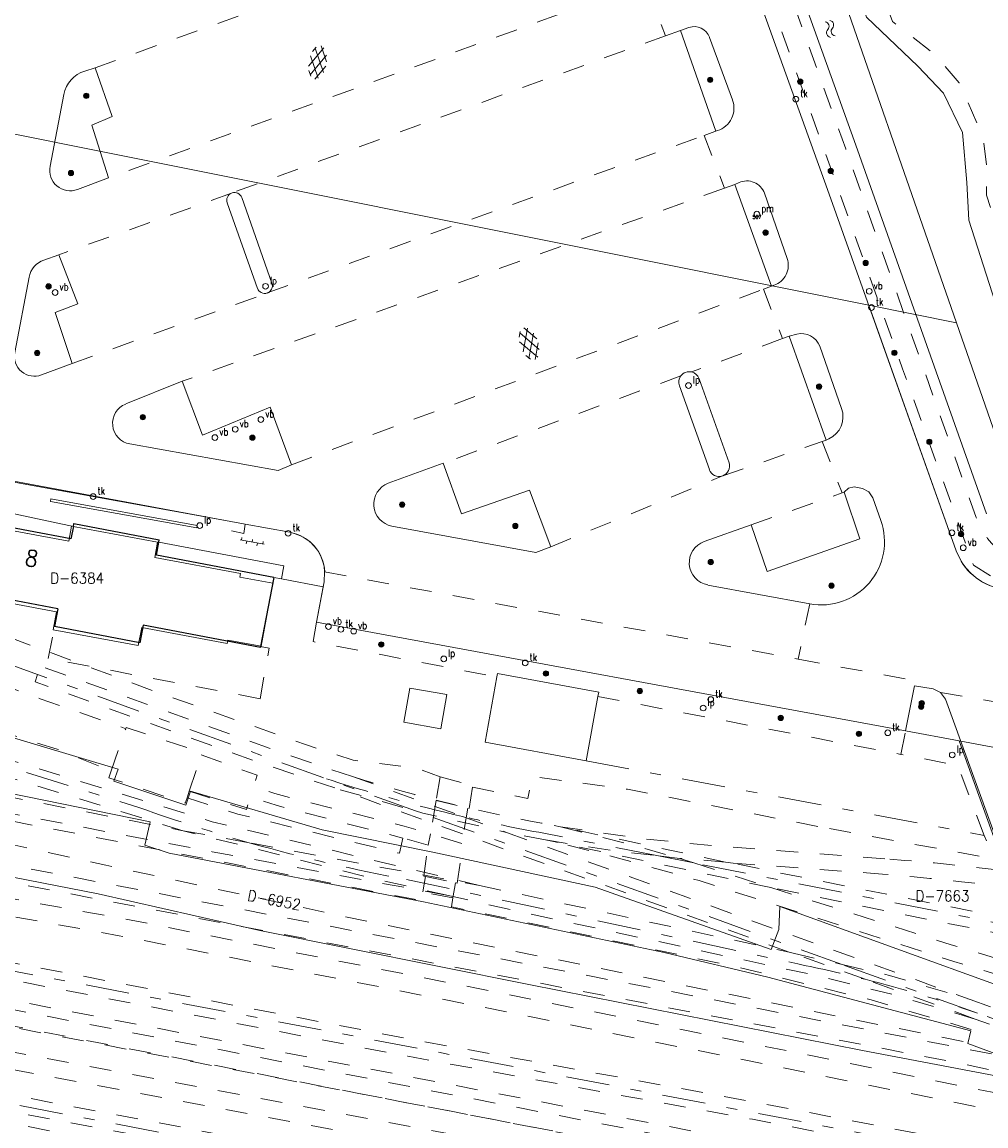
# Model space of a CAD drawing. Header units: metres. Extents: x 132072 to 132715, y 517419 to 517799.
# Tile 19 of 29: x 132482 to 132571, y 517571 to 517672. Entities that reach past the tile are written whole.
import ezdxf
from ezdxf.enums import TextEntityAlignment as Align
from ezdxf.lldxf.tags import DXFTag

# ---------------------------------------------------------------- set-up
doc = ezdxf.new("R2010")
doc.units = ezdxf.units.M
doc.header["$MEASUREMENT"] = 0
doc.linetypes.add('NLCS-HIDDEN', pattern=[4, 2, -2])
doc.linetypes.add('XX-HART', pattern=[13, 4, -2, 1, -2, 4])
for name, color, linetype, lineweight in [('GBKN AS SPOOR', 252, 'XX-HART', 13), ('GBKN BIJGEBOUW', 252, 'Continuous', 13), ('GBKN HEK', 252, 'XX-HART', 13), ('GBKN HOOFDGEBOUW', 250, 'Continuous', 25), ('GBKN HUISNUMMER', 252, 'Continuous', 13), ('GBKN KANT FUNCTIEVERSCHIL WEG', 252, 'NLCS-HIDDEN', 13), ('GBKN KANT GESLOTEN VERHARDING', 252, 'Continuous', 13), ('GBKN KANT GESLOTEN VERHARDING WEG', 252, 'Continuous', 13), ('GBKN KANT OP  OF INRIT', 252, 'NLCS-HIDDEN', 13), ('GBKN KANT OPEN VERHARDING', 252, 'Continuous', 13), ('GBKN KUNSTWERK DROOG', 252, 'Continuous', 13), ('GBKN LUIFEL', 252, 'NLCS-HIDDEN', 13), ('GBKN SPOORRAIL', 252, 'NLCS-HIDDEN', 13), ('GBKN TALUDLIJN', 252, 'NLCS-HIDDEN', 13), ('GBKN TERREINAFSCHEIDING', 252, 'NLCS-HIDDEN', 13), ('GBKN VERHARDINGSSYMBOOL', 252, 'Continuous', 13), ('GBKN VLAKAFSLUITING BEHEER GROEN', 252, 'NLCS-HIDDEN', 13), ('GBKN VLAKAFSLUITING BEHEER WEGEN', 252, 'NLCS-HIDDEN', 13), ('GBKN WALBESCHERMING', 252, 'Continuous', 13), ('GBKN WATER', 252, 'Continuous', 13), ('GRENS MAAIVELD', 252, 'NLCS-HIDDEN', 13), ('KADASTER PERCEELNUMMER', 32, 'Continuous', 13), ('KADASTER PERCEELSGRENS', 32, 'KG-KADASTRAAL', 13), ('THEMA BOOM', 252, 'Continuous', 13), ('THEMA LICHTMAST', 252, 'Continuous', 13), ('THEMA RIOOL', 252, 'Continuous', 13), ('THEMA STRAATMEUBILAIR', 252, 'Continuous', 13), ('THEMA TEKST PARKEERMETERNR', 252, 'Continuous', 13)]:
    doc.layers.add(name, color=color, linetype=linetype, lineweight=lineweight)
doc.styles.add('Style-STANDARD', font='STANDARD.shx')
tags = doc.linetypes.add('KG-KADASTRAAL', pattern='A,5.5,-2,["K",Standard,S=1.8,R=0,X=0,Y=-0.9],-2,5.5,-2,[5,NLCS.SHX,S=0.75,R=0,X=0,Y=0],-2', length=19).pattern_tags.tags
tags[6] = DXFTag(74, 10)

# ---------------------------------------------------------------- blocks, each defined once
blk = doc.blocks.new('water')
at = {"layer": 'GBKN WATER', "extrusion": (0, 0, -1)}
for centre in [(-0.0037, 0.0003), (-0.0037, -0.0042)]:
    blk.add_arc(centre, 0.00425, 28.0725, 151.9275, dxfattribs=at)
at = {"layer": 'GBKN WATER'}
for centre in [(0.0112, 0.0043), (0.0112, -0.0002)]:
    blk.add_arc(centre, 0.00425, 208.0725, 331.9275, dxfattribs=at)
blk = doc.blocks.new('GV4')
at = {"layer": 'GBKN VERHARDINGSSYMBOOL'}
for p, q in [((0.0026, -0.009), (0.0408, 0.0128)), ((0.0037, 0.0052), (0.0132, 0.0107)), ((0.006, 0.0071), (0.0471, -0.0163)), ((0.0149, -0.0163), (0.056, 0.0071)), ((0.0212, 0.0128), (0.0594, -0.009)), ((0.0488, 0.0107), (0.0583, 0.0052)), ((0, -0.003), (0.027, -0.0185)), ((0.035, -0.0185), (0.062, -0.003))]:
    blk.add_line(p, q, dxfattribs=at)
blk = doc.blocks.new('OV6')
at = {"layer": 'GBKN VERHARDINGSSYMBOOL'}
for p, q in [((0, 0), (0.045, 0)), ((0.0025, 0), (0.0025, 0.005)), ((0.0225, 0), (0.0225, 0.005)), ((0.0325, 0), (0.0325, -0.005)), ((0.0425, 0), (0.0425, 0.005)), ((0.0125, 0), (0.0125, -0.005))]:
    blk.add_line(p, q, dxfattribs=at)
blk = doc.blocks.new('boom')
at = {"layer": 'THEMA BOOM'}
for radius in [0.0243, 0.0172, 0.0112, 0.00446]:
    blk.add_circle((0, 0), radius, dxfattribs=at)
blk = doc.blocks.new('vbord')
at = {"layer": 'THEMA STRAATMEUBILAIR'}
blk.add_circle((0, 0), 0.0262, dxfattribs=at)
at = {"layer": 'THEMA STRAATMEUBILAIR', "style": 'Style-STANDARD', "width": 0.9}
blk.add_text('vb', height=0.0675, dxfattribs=at).set_placement((0.041, 0.019))
blk = doc.blocks.new('tkolk')
at = {"layer": 'THEMA RIOOL'}
blk.add_circle((0, 0), 0.0262, dxfattribs=at)
at = {"layer": 'THEMA RIOOL', "style": 'Style-STANDARD', "width": 0.9}
blk.add_text('tk', height=0.0675, dxfattribs=at).set_placement((0.041, 0.019))
blk = doc.blocks.new('lp')
at = {"layer": 'THEMA LICHTMAST'}
blk.add_circle((0, 0), 0.0262, dxfattribs=at)
at = {"layer": 'THEMA LICHTMAST', "style": 'Style-STANDARD', "width": 0.899999}
blk.add_text('lp', height=0.0675, dxfattribs=at).set_placement((0.041, 0.019))
blk = doc.blocks.new('parkm')
at = {"layer": 'THEMA STRAATMEUBILAIR'}
blk.add_circle((0, 0), 0.0262, dxfattribs=at)
at = {"layer": 'THEMA STRAATMEUBILAIR', "style": 'Style-STANDARD', "width": 0.899999}
blk.add_text('pm', height=0.0675, dxfattribs=at).set_placement((0.041, 0.019))

msp = doc.modelspace()

# ---------------------------------------------------------------- linework, layer by layer
at = {"layer": 'GBKN AS SPOOR', "flags": 128}
for points in [[(132483.92, 517612.12), (132472.8, 517616.13)], [(132510.16, 517602.65), (132483.92, 517612.12)], [(132465.72, 517608.47), (132493.33, 517599.86)], [(132518.69, 517599.57), (132510.16, 517602.65)], [(132557.97, 517585.44), (132518.69, 517599.57)], [(132541.07, 517595.43), (132530.52, 517597.52)], [(132544.31, 517594.79), (132541.07, 517595.43)], [(132610.89, 517581.61), (132544.31, 517594.79)], [(132517.88, 517593.26), (132553.88, 517585.5)], [(132461.88, 517588.62), (132609.34, 517560.44), (132616.83, 517558.96)], [(132570.43, 517580.96), (132557.97, 517585.44)], [(132594.85, 517572.18), (132570.43, 517580.96)], [(132671.82, 517536.11), (132459.6, 517576.81)]]:
    msp.add_lwpolyline(points, dxfattribs=at)
at = {"layer": 'GBKN AS SPOOR', "extrusion": (0, 0, -1)}
for centre, radius, start, end in [((-132558.24, 517750.69), 155.66, 283.0746, 287.9938), ((-132558.19, 517750.23), 155.2, 280.2721, 283.0945), ((-132528.65, 517460.48), 127.53, 101.4103, 104.2638), ((-132528.74, 517461.6), 126.43, 104.3513, 109.2562)]:
    msp.add_arc(centre, radius, start, end, dxfattribs=at)
at = {"layer": 'GBKN AS SPOOR'}
for centre, radius, start, end in [((132547.47, 517752.15), 161.63, 250.4312, 254.2547), ((132547.17, 517751.05), 160.49, 254.2496, 259.4834)]:
    msp.add_arc(centre, radius, start, end, dxfattribs=at)
at = {"layer": 'GBKN BIJGEBOUW', "flags": 128}
for points in [[(132526.2, 517611.9), (132525.1, 517605.91), (132534.41, 517604.19)], [(132526.26, 517612.21), (132526.2, 517611.9)], [(132526.26, 517612.21), (132535.57, 517610.49)], [(132518.19, 517610.88), (132517.64, 517607.75)], [(132518.19, 517610.88), (132521.59, 517610.27), (132521.04, 517607.14)], [(132534.41, 517604.19), (132535.5, 517610.11)], [(132535.5, 517610.11), (132535.57, 517610.49)], [(132517.64, 517607.75), (132521.04, 517607.14)]]:
    msp.add_lwpolyline(points, dxfattribs=at)
at = {"layer": 'GBKN HEK', "flags": 128}
for points in [[(132505.65, 517621.06), (132506.36, 517620.92)], [(132534.41, 517604.19), (132571.06, 517597.32)]]:
    msp.add_lwpolyline(points, dxfattribs=at)
at = {"layer": 'GBKN HOOFDGEBOUW', "flags": 128}
for points in [[(132486.99, 517624.6), (132479.15, 517626.09)], [(132487.21, 517625.75), (132487.26, 517626.02)], [(132487.26, 517626.02), (132495.12, 517624.52)], [(132487.21, 517625.75), (132486.99, 517624.6)], [(132494.85, 517623.11), (132495.07, 517624.29)], [(132495.07, 517624.29), (132495.12, 517624.52)], [(132505.65, 517621.06), (132494.85, 517623.11)], [(132505.65, 517621.06), (132504.45, 517614.7)], [(132485.77, 517618.17), (132478.01, 517619.64)], [(132485.77, 517618.17), (132485.46, 517616.53)], [(132493.32, 517615.04), (132485.46, 517616.53)], [(132493.63, 517616.67), (132493.32, 517615.04)], [(132504.45, 517614.7), (132504.43, 517614.62), (132493.63, 517616.67)]]:
    msp.add_lwpolyline(points, dxfattribs=at)
at = {"layer": 'GBKN KANT FUNCTIEVERSCHIL WEG', "flags": 128}
for points in [[(132489.21, 517667.96), (132527.98, 517681.94)], [(132531.78, 517672.83), (132490.45, 517657.82)], [(132541.72, 517670.91), (132501.82, 517656.45)], [(132543.08, 517671.4), (132541.72, 517670.91)], [(132505.06, 517647.24), (132545.26, 517661.74)], [(132545.26, 517661.74), (132546.5, 517662.18)], [(132501.78, 517656.43), (132485.88, 517650.74)], [(132547.14, 517656.88), (132497.23, 517639.11)], [(132548.1, 517657.22), (132547.14, 517656.88)], [(132507.29, 517631.43), (132550.73, 517647.59)], [(132550.73, 517647.59), (132551.47, 517647.86)], [(132487.09, 517640.75), (132505.05, 517647.23)], [(132553.11, 517643.27), (132552.48, 517643.04)], [(132552.48, 517643.04), (132544.12, 517639.97)], [(132543.12, 517639.6), (132521.26, 517631.57)], [(132546.98, 517630.4), (132556.14, 517633.57)], [(132556.14, 517633.57), (132556.5, 517633.69)], [(132531.15, 517623.87), (132546.97, 517630.4)], [(132549.6, 517625.9), (132557.97, 517628.83)], [(132557.97, 517628.83), (132558.15, 517628.89)], [(132510.34, 517621.56), (132553.93, 517613.54)], [(132553.93, 517613.54), (132564.67, 517611.56), (132564.64, 517611.09)]]:
    msp.add_lwpolyline(points, dxfattribs=at)
at = {"layer": 'GBKN KANT GESLOTEN VERHARDING', "flags": 128}
for points in [[(132568.48, 517623.52), (132556.63, 517656.75), (132538.55, 517706.95)], [(132477.07, 517630.78), (132501.21, 517626.3)], [(132501.21, 517626.3), (132503.03, 517625.96)], [(132503.03, 517625.96), (132507.12, 517625.21)], [(132510.2, 517620.2), (132510.29, 517620.66), (132510.34, 517621.56)], [(132509.6, 517616.93), (132510.2, 517620.2)], [(132563.82, 517606.95), (132509.6, 517616.93)], [(132564.64, 517611.09), (132563.82, 517606.95)], [(132567.04, 517610.48), (132566.35, 517610.8), (132564.64, 517611.09)], [(132596.03, 517592.68), (132572.1, 517597.19), (132567.48, 517609.85), (132567.04, 517610.48)]]:
    msp.add_lwpolyline(points, dxfattribs=at)
at = {"layer": 'GBKN KANT GESLOTEN VERHARDING', "extrusion": (0, 0, -1)}
msp.add_arc((-132506.46, 517621.38), 3.89, 99.848, 177.2725, dxfattribs=at)
at = {"layer": 'GBKN KANT GESLOTEN VERHARDING'}
msp.add_arc((132573.6, 517625.35), 5.44, 199.7225, 258.8596, dxfattribs=at)
at = {"layer": 'GBKN KANT GESLOTEN VERHARDING WEG', "flags": 128}
for points in [[(132543.08, 517671.4), (132543.86, 517671.67)], [(132546.5, 517662.18), (132546.35, 517662.14), (132543.08, 517671.4)], [(132545.77, 517670.76), (132547.89, 517665)], [(132489.21, 517667.96), (132488.26, 517667.66)], [(132490.45, 517657.82), (132488.91, 517662.67), (132490.77, 517663.49), (132489.21, 517667.96)], [(132486.33, 517665.5), (132485.07, 517658.9)], [(132487.6, 517656.76), (132490.45, 517657.82)], [(132501.82, 517656.45), (132501.78, 517656.43)], [(132548.1, 517657.22), (132548.48, 517657.39)], [(132551.47, 517647.86), (132548.1, 517657.22)], [(132504.15, 517647.66), (132501.37, 517655.53)], [(132502.72, 517656.01), (132505.48, 517648.13)], [(132550.83, 517656.41), (132552.92, 517650.41)], [(132485.88, 517650.74), (132484.5, 517650.26)], [(132487.09, 517640.75), (132485.55, 517645.45), (132487.62, 517646.24), (132485.88, 517650.74)], [(132483.13, 517648.68), (132481.81, 517641.76)], [(132551.7, 517647.94), (132551.47, 517647.86)], [(132505.06, 517647.24), (132505.05, 517647.23)], [(132553.11, 517643.27), (132553.8, 517643.45)], [(132556.5, 517633.69), (132553.11, 517643.27)], [(132555.91, 517642.33), (132557.92, 517636.61)], [(132484.28, 517639.69), (132487.09, 517640.75)], [(132544.81, 517639.35), (132547.56, 517631.62)], [(132497.23, 517639.11), (132492.03, 517637.02)], [(132507.29, 517631.43), (132505.32, 517636.72), (132499.1, 517634.14), (132497.23, 517639.11)], [(132545.75, 517630.98), (132542.99, 517638.7)], [(132492.4, 517633.34), (132506.05, 517630.89), (132507.29, 517631.43)], [(132556.75, 517633.81), (132556.5, 517633.69)], [(132521.26, 517631.57), (132516.19, 517629.73)], [(132531.15, 517623.87), (132529.21, 517629.1), (132522.94, 517626.9), (132521.26, 517631.57)], [(132546.98, 517630.4), (132546.97, 517630.4)], [(132561.53, 517626.3), (132560.79, 517628.37), (132560.43, 517628.94), (132559.84, 517629.25), (132559.08, 517629.41), (132558.55, 517629.27), (132558.15, 517628.89)], [(132558.15, 517628.89), (132559.6, 517624.6), (132551.07, 517621.59), (132549.6, 517625.9)], [(132516.52, 517625.79), (132529.79, 517623.36), (132531.15, 517623.87)], [(132549.6, 517625.9), (132545.28, 517624.37)], [(132545.6, 517620.36), (132554.99, 517618.63)]]:
    msp.add_lwpolyline(points, dxfattribs=at)
at = {"layer": 'GBKN KANT GESLOTEN VERHARDING WEG', "extrusion": (0, 0, -1)}
for centre, radius, start, end in [((-132544.35, 517670.23), 1.52, 71.4555, 159.3734), ((-132545.85, 517664.25), 2.17, 159.9359, 252.4264), ((-132549.2, 517655.83), 1.72, 65.2984, 160.347), ((-132502.04, 517655.77), 0.713, 340.6149, 68.6366), ((-132502.04, 517655.77), 0.716, 72.0725, 160.131), ((-132551.08, 517649.78), 1.94, 161.0881, 251.2967), ((-132504.82, 517647.91), 0.713, 251.1589, 340.0735), ((-132504.81, 517647.9), 0.716, 161.3907, 248.9993), ((-132554.24, 517641.73), 1.77, 75.5626, 160.2693), ((-132543.9, 517639.03), 0.961, 340.1338, 36.5723), ((-132543.9, 517639.03), 0.962, 36.3991, 103.1725), ((-132543.89, 517639.02), 0.973, 103.4749, 160.214), ((-132555.8, 517635.85), 2.25, 160.2181, 245.0506), ((-132546.65, 517631.31), 0.968, 161.1342, 249.7597), ((-132546.65, 517631.3), 0.958, 250.6611, 340.3057)]:
    msp.add_arc(centre, radius, start, end, dxfattribs=at)
at = {"layer": 'GBKN KANT GESLOTEN VERHARDING WEG'}
for centre, radius, start, end in [((132489.09, 517664.97), 2.81, 107.2979, 169.096), ((132486.92, 517658.53), 1.89, 168.7162, 290.8314), ((132485.15, 517648.32), 2.05, 108.4401, 169.8883), ((132483.63, 517641.42), 1.85, 169.2738, 290.5502), ((132492.74, 517635.23), 1.92, 111.7632, 259.9757), ((132516.91, 517627.8), 2.05, 110.377, 259.2513), ((132556.05, 517624.35), 5.82, 259.5222, 19.559), ((132545.98, 517622.41), 2.08, 109.5895, 259.4572)]:
    msp.add_arc(centre, radius, start, end, dxfattribs=at)
at = {"layer": 'GBKN KANT OP  OF INRIT', "flags": 128}
msp.add_lwpolyline([(132503.03, 517625.96), (132502.89, 517625.11), (132501.07, 517625.48), (132501.21, 517626.3)], dxfattribs=at)
at = {"layer": 'GBKN KANT OPEN VERHARDING', "flags": 128}
for points in [[(132487.21, 517625.75), (132478.41, 517627.63), (132476.46, 517628.02), (132469.71, 517623.91)], [(132506.36, 517620.92), (132506.58, 517622.14), (132495.07, 517624.29)], [(132506.36, 517620.92), (132510.2, 517620.2)]]:
    msp.add_lwpolyline(points, dxfattribs=at)
at = {"layer": 'GBKN KUNSTWERK DROOG', "flags": 128}
msp.add_lwpolyline([(132485.11, 517628.06), (132485.15, 517628.28), (132498.6, 517625.85), (132498.56, 517625.62), (132485.11, 517628.06)], dxfattribs=at)
at = {"layer": 'GBKN LUIFEL', "flags": 128}
for points in [[(132484.9, 517613.6), (132485.46, 517616.53)], [(132504.39, 517609.9), (132504.92, 517612.87), (132505.23, 517614.55)], [(132505.23, 517614.55), (132504.45, 517614.7)], [(132504.39, 517609.9), (132484.9, 517613.6)]]:
    msp.add_lwpolyline(points, dxfattribs=at)
at = {"layer": 'GBKN SPOORRAIL', "flags": 128}
for points in [[(132512.91, 517602.73), (132507.07, 517604.68), (132484.2, 517612.89), (132483.92, 517612.12)], [(132483.92, 517612.12), (132483.68, 517611.44), (132505.13, 517603.74), (132511.77, 517601.52)], [(132468.75, 517608.11), (132500, 517598.57), (132524.6, 517592.71)], [(132497.33, 517597.75), (132468.14, 517606.68)], [(132464.87, 517604.07), (132497.33, 517597.75)], [(132512.91, 517602.73), (132523.03, 517599.07)], [(132464.57, 517602.55), (132500, 517595.81), (132521.74, 517591.78)], [(132553.11, 517586.58), (132511.77, 517601.52)], [(132511.77, 517601.52), (132518.69, 517599.57)], [(132518.69, 517599.57), (132519.38, 517599.37), (132527.08, 517597.6)], [(132523.03, 517599.07), (132527.08, 517597.6)], [(132463.69, 517597.97), (132541.55, 517583.08), (132572.13, 517577.13), (132590.35, 517573.16)], [(132497.33, 517597.75), (132503.61, 517596.59)], [(132521.74, 517591.78), (132514.51, 517593.43), (132497.33, 517597.75)], [(132527.08, 517597.6), (132569.75, 517582.23)], [(132530.68, 517596.9), (132527.08, 517597.6)], [(132531.48, 517598.23), (132532.06, 517598.11)], [(132532.06, 517598.11), (132538.37, 517596.5), (132543.02, 517595.2)], [(132532.06, 517598.11), (132539.23, 517597.06), (132546.44, 517596.34), (132562.37, 517595.14)], [(132547.23, 517594.87), (132532.06, 517598.11)], [(132503.61, 517596.59), (132524.6, 517592.71)], [(132551.41, 517592.52), (132530.68, 517596.9)], [(132530.68, 517596.9), (132536.83, 517595.93), (132541.07, 517595.43)], [(132611.95, 517575.62), (132591.06, 517579.7), (132577.73, 517582.97), (132573.79, 517584.04), (132568.25, 517585.72), (132544.8, 517593.16), (132535.93, 517595.63), (132530.68, 517596.9)], [(132463.39, 517596.41), (132568.24, 517576.47), (132600.87, 517569.36)], [(132615.41, 517564.12), (132592.58, 517569.49), (132524.33, 517583.26), (132491.74, 517589.67), (132480.43, 517591.69), (132463.03, 517594.54)], [(132541.07, 517595.43), (132543.02, 517595.2)], [(132543.02, 517595.2), (132544.31, 517594.79)], [(132547.23, 517594.87), (132543.02, 517595.2)], [(132544.31, 517594.79), (132551.41, 517592.52)], [(132547.23, 517594.87), (132547.94, 517594.77)], [(132613.17, 517582.11), (132582.64, 517587.82), (132552.14, 517593.88), (132547.94, 517594.77)], [(132547.94, 517594.77), (132560.22, 517593.87)], [(132628.76, 517559.3), (132592.23, 517567.92), (132524.02, 517581.69), (132491.44, 517588.09), (132480.15, 517590.12), (132462.73, 517593)], [(132524.6, 517592.71), (132553.11, 517586.58)], [(132612.89, 517580.62), (132589.69, 517584.88), (132567.18, 517589.32), (132551.41, 517592.52)], [(132551.41, 517592.52), (132568.02, 517587.25), (132573.33, 517585.65), (132577.2, 517584.59), (132587.64, 517582.07), (132595.22, 517580.41), (132612.26, 517577.25)], [(132570.22, 517580.42), (132562.9, 517582.61), (132555.7, 517584.4), (132527.99, 517590.36), (132521.74, 517591.78)], [(132639.41, 517555.46), (132615.09, 517560.24), (132550, 517572.77), (132518.28, 517578.56), (132462.03, 517589.37)], [(132645.66, 517552.6), (132614.78, 517558.67), (132549.71, 517571.19), (132517.99, 517576.99), (132461.73, 517587.83)], [(132553.46, 517586.47), (132553.11, 517586.58)], [(132560.08, 517584.08), (132553.46, 517586.47)], [(132553.46, 517586.47), (132557.97, 517585.44)], [(132557.97, 517585.44), (132562.33, 517584.43), (132569.75, 517582.23)], [(132461.23, 517585.25), (132630.58, 517552.4), (132649.92, 517546.66), (132660.74, 517543.07)], [(132460.95, 517583.81), (132630.12, 517550.86), (132647.84, 517545.61)], [(132570.22, 517580.42), (132560.08, 517584.08)], [(132647.84, 517545.61), (132614.17, 517552.24), (132577.31, 517559.2), (132544.41, 517565.61), (132460.48, 517581.35)], [(132569.75, 517582.23), (132601.86, 517570.65)], [(132590.35, 517573.16), (132570.22, 517580.42)], [(132660.33, 517541.52), (132613.86, 517550.67), (132577.01, 517557.62), (132544.11, 517564.04), (132460.18, 517579.79)], [(132459.74, 517577.56), (132543.8, 517561.63), (132660.2, 517539.28), (132680.87, 517534.96)], [(132459.46, 517576.06), (132535.74, 517561.68), (132657.46, 517538.2), (132667.8, 517536.14), (132680.14, 517533.57), (132698.65, 517529.45)]]:
    msp.add_lwpolyline(points, dxfattribs=at)
at = {"layer": 'GBKN SPOORRAIL'}
msp.add_arc((132557.32, 517745.49), 149.51, 252.7171, 260.0466, dxfattribs=at)
at = {"layer": 'GBKN SPOORRAIL', "extrusion": (0, 0, -1)}
for centre, radius, start, end in [((-132546.83, 517389.78), 205.94, 94.3289, 100.451), ((-132543.67, 517371.56), 222.93, 94.2576, 100.2708)]:
    msp.add_arc(centre, radius, start, end, dxfattribs=at)
at = {"layer": 'GBKN TALUDLIJN', "flags": 128}
msp.add_lwpolyline([(132546.65, 517714.93), (132562.61, 517672.22), (132566.45, 517669.24), (132568.74, 517666.58), (132570.91, 517661.69), (132571.3, 517658.76), (132571.26, 517656.23), (132572.46, 517652.49)], dxfattribs=at)
at = {"layer": 'GBKN TERREINAFSCHEIDING', "flags": 128}
for points in [[(132509.6, 517616.93), (132509.28, 517615.15), (132526.2, 517611.9)], [(132535.5, 517610.11), (132563.38, 517604.77)], [(132571.06, 517597.32), (132568.61, 517603.76), (132563.38, 517604.77)], [(132571.26, 517596.82), (132571.06, 517597.32)]]:
    msp.add_lwpolyline(points, dxfattribs=at)
at = {"layer": 'GBKN VLAKAFSLUITING BEHEER GROEN', "flags": 128}
for points in [[(132536.36, 517722.65), (132536.67, 517720.72), (132545.62, 517695.68), (132558.3, 517660.5), (132570.31, 517626.58), (132570.6, 517625.85), (132570.89, 517625.33), (132571.36, 517624.63), (132571.72, 517624.21), (132572.27, 517623.68), (132572.84, 517623.24), (132573.45, 517622.86), (132574.09, 517622.54), (132574.77, 517622.3), (132575.46, 517622.12), (132606.8, 517615.97), (132642.82, 517609.08)], [(132587.31, 517618.16), (132571.98, 517621), (132570.07, 517622.2), (132566.58, 517631.83), (132563.54, 517640.24), (132536.82, 517714.77), (132534.23, 517721.95)], [(132563.38, 517604.77), (132563.82, 517606.95)]]:
    msp.add_lwpolyline(points, dxfattribs=at)
at = {"layer": 'GBKN VLAKAFSLUITING BEHEER WEGEN', "flags": 128}
for points in [[(132539.88, 517675.67), (132541.72, 517670.91)], [(132545.26, 517661.74), (132547.14, 517656.88)], [(132550.73, 517647.59), (132552.48, 517643.04)], [(132556.14, 517633.57), (132557.97, 517628.83)], [(132554.99, 517618.63), (132553.93, 517613.54)], [(132567.04, 517610.48), (132593.52, 517605.85)]]:
    msp.add_lwpolyline(points, dxfattribs=at)
at = {"layer": 'GBKN WALBESCHERMING', "flags": 128}
for points in [[(132537.29, 517722.86), (132537.64, 517720.98), (132559.24, 517660.83), (132571.25, 517626.91)], [(132576.09, 517633.88), (132569.63, 517653.95), (132569.45, 517657.41), (132569.06, 517661.99), (132567.3, 517665.62), (132564.94, 517668.12), (132560.23, 517672.63), (132553.07, 517693.93), (132546.1, 517713.46)]]:
    msp.add_lwpolyline(points, dxfattribs=at)
at = {"layer": 'GRENS MAAIVELD', "flags": 128}
for points in [[(132583.33, 517562.54), (132573.88, 517564.42), (132454.76, 517587.29), (132358.26, 517605.72), (132296.97, 517617.57), (132273.52, 517621.99), (132216.41, 517633.12), (132194.2, 517637.28), (132163.25, 517643.24), (132163.16, 517642.75)], [(132419.02, 517626.09), (132446.66, 517617.27), (132452.56, 517615.29), (132469.39, 517610.34), (132485.71, 517605.26), (132490.68, 517603.25)], [(132477.6, 517616.92), (132495.3, 517610.36), (132508.58, 517605.68), (132512.96, 517604.24), (132518.78, 517603.52), (132520.97, 517602.71)], [(132469, 517615.42), (132484.16, 517609.9), (132492.03, 517607.14)], [(132313.32, 517611.94), (132397.95, 517595.65), (132518.06, 517572.69), (132582.65, 517560.19)], [(132522.15, 517591.56), (132522.01, 517590.76), (132548.18, 517585.24), (132560.63, 517582.18), (132570.02, 517579.42), (132569.7, 517578.23), (132514.71, 517589.31), (132490.21, 517594.57), (132474.19, 517598.12), (132441.08, 517604.87), (132431.53, 517606.71), (132431.73, 517607.67), (132434.66, 517607.41), (132440.05, 517606.61), (132467.63, 517601.34), (132518.99, 517591.36), (132519.12, 517592.17), (132519.37, 517592.12)], [(132490.68, 517603.25), (132492.03, 517607.14)], [(132492.03, 517607.14), (132492.07, 517607.26), (132499.03, 517604.94), (132498.96, 517604.72)], [(132497.88, 517601.4), (132498.96, 517604.72)], [(132498.96, 517604.72), (132504.13, 517602.86), (132503.83, 517601.85), (132505.74, 517601.16), (132517.65, 517598.17), (132520.07, 517597.47)], [(132490.68, 517603.25), (132490.47, 517602.63), (132497.51, 517600.28), (132497.68, 517600.78)], [(132520.97, 517602.71), (132520.6, 517600.52)], [(132520.97, 517602.71), (132523.99, 517601.91), (132523.94, 517601.77)], [(132523.94, 517601.77), (132529.03, 517600.7), (132529.44, 517602.74), (132538.22, 517601.56), (132556.81, 517597.94)], [(132523.94, 517601.77), (132523.65, 517599.8), (132523.52, 517599.84)], [(132497.88, 517601.4), (132497.68, 517600.78)], [(132497.68, 517600.78), (132502.36, 517599.28), (132517.23, 517595.67), (132517.55, 517597.07)], [(132497.88, 517601.4), (132503.14, 517599.69), (132503.49, 517600.84), (132505.88, 517600.09), (132517.55, 517597.07)], [(132520.6, 517600.52), (132520.18, 517598.09), (132520.07, 517597.47)], [(132520.6, 517600.52), (132523.52, 517599.84)], [(132523.52, 517599.84), (132523.04, 517597.09), (132522.96, 517596.56)], [(132556.81, 517597.94), (132610.6, 517588.04)], [(132519.87, 517596.41), (132517.55, 517597.07)], [(132520.07, 517597.47), (132519.87, 517596.41)], [(132522.96, 517596.56), (132520.07, 517597.47)], [(132522.39, 517592.95), (132522.53, 517592.92), (132523.11, 517596.51), (132522.96, 517596.56)], [(132519.61, 517593.55), (132519.47, 517593.58), (132519.87, 517596.41)], [(132519.61, 517593.55), (132519.37, 517592.12)], [(132519.61, 517593.55), (132522.39, 517592.95)], [(132706.28, 517524.92), (132697.75, 517526.76), (132680.88, 517530.12), (132655.03, 517535.49), (132638.92, 517538.47), (132639.33, 517540.61), (132557.65, 517556.23), (132531.54, 517561.13), (132503.28, 517566.64), (132368.14, 517592.56), (132367.47, 517588.84)], [(132522.39, 517592.95), (132522.15, 517591.56)], [(132522.15, 517591.56), (132519.37, 517592.12)]]:
    msp.add_lwpolyline(points, dxfattribs=at)
at = {"layer": 'KADASTER PERCEELSGRENS', "flags": 128}
for points in [[(132613.73, 517746.69), (132598.34, 517741.59), (132542.91, 517718.03), (132568.51, 517644.49)], [(132349.68, 517688.33), (132560.42, 517646.1)], [(132641.53, 517606.93), (132592.72, 517616.16), (132587.18, 517617.16), (132572.55, 517620.02), (132571.95, 517620.17), (132571.36, 517620.4), (132570.81, 517620.68), (132570.3, 517621.03), (132569.82, 517621.44), (132569.4, 517621.9), (132569.03, 517622.4), (132568.73, 517622.94), (132568.48, 517623.52), (132560.42, 517646.1)], [(132560.42, 517646.1), (132568.51, 517644.49)], [(132568.51, 517644.49), (132574.27, 517627.91), (132656.62, 517611.41)], [(132476.98, 517630.67), (132501.21, 517626.3), (132503.03, 517625.96), (132507.12, 517625.21), (132507.64, 517625.08), (132508.12, 517624.89), (132508.58, 517624.63), (132509, 517624.32), (132509.38, 517623.95), (132509.7, 517623.53), (132509.96, 517623.08), (132510.15, 517622.59), (132510.28, 517622.08), (132510.34, 517621.56), (132510.29, 517620.66), (132509.6, 517616.93), (132563.82, 517606.95), (132568.76, 517606.02)], [(132485.66, 517617.88), (132477.96, 517619.32), (132479.17, 517625.81), (132486.79, 517624.39), (132487.05, 517625.78), (132494.96, 517624.31), (132494.7, 517622.89), (132502.58, 517621.42), (132502.52, 517621.09), (132505.56, 517620.53), (132504.49, 517614.74), (132501.44, 517615.3), (132501.38, 517614.99), (132493.5, 517616.46), (132493.19, 517614.8), (132485.36, 517616.25), (132485.66, 517617.88)], [(132706.28, 517535.58), (132682.2, 517543.78), (132643.2, 517557.81), (132629.08, 517563.1), (132628.29, 517563.2), (132620.6, 517564.58), (132614.16, 517566), (132614.66, 517568.19), (132552.24, 517590.77), (132552.15, 517588.67), (132551.45, 517586.83), (132535.25, 517592.55), (132520.29, 517595.77), (132510.1, 517597.83), (132498, 517601.39), (132497.57, 517600.1), (132490.95, 517602.32), (132491.32, 517603.41), (132472.14, 517609.14), (132468.48, 517610.43), (132466.3, 517611.1), (132468.59, 517622.82)], [(132593.04, 517601.46), (132593.09, 517601.33), (132594.64, 517597.01), (132596.29, 517592.56), (132585.37, 517594.6), (132571.93, 517597.15), (132568.76, 517606.02)], [(132568.76, 517606.02), (132593.04, 517601.46)], [(132465.01, 517604.48), (132469.69, 517603.56), (132494.27, 517598.58), (132493.78, 517596.41), (132496.04, 517595.69), (132519.43, 517591.22), (132541.58, 517586.54), (132551.14, 517584.27), (132569.82, 517579.34), (132569.55, 517578.16), (132572.12, 517577.23), (132581.24, 517575.49), (132587.39, 517574.09), (132587.14, 517573.02), (132586.95, 517572.15), (132580.84, 517573.53), (132559.85, 517577.53), (132529.12, 517583.59), (132504.37, 517588.56), (132489.48, 517591.95), (132463.55, 517597)]]:
    msp.add_lwpolyline(points, dxfattribs=at)

# ---------------------------------------------------------------- block references
at = {"layer": 'GBKN VERHARDINGSSYMBOOL', "zscale": 10}
for name, p, xscale, yscale, rotation in [('GV4', (132509.29, 517666.95), 49.99999999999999, 49.99999999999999, 79.39794170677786), ('GV4', (132529.58, 517641.05), 49.99999999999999, 49.99999999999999, 109.8118118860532), ('OV6', (132502.55, 517624.52), 50, 50, 349.397941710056)]:
    msp.add_blockref(name, p, dxfattribs=dict(at, xscale=xscale, yscale=yscale, rotation=rotation))
at = {"layer": 'GBKN WATER', "xscale": 100, "yscale": 100, "zscale": 10, "rotation": 108.9060609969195}
msp.add_blockref('water', (132557.11, 517670.84), dxfattribs=at)
at = {"layer": 'THEMA BOOM', "xscale": 10, "yscale": 10}
for p in [(132545.82, 517666.85), (132554.12, 517666.69), (132488.4, 517665.38), (132486.99, 517658.27), (132556.92, 517658.47), (132550.93, 517652.79), (132560.14, 517650), (132484.93, 517647.84), (132483.88, 517641.72), (132562.78, 517641.73), (132555.85, 517638.62), (132493.61, 517635.81), (132503.69, 517633.92), (132566, 517633.54), (132517.47, 517627.76), (132527.89, 517625.8), (132568.92, 517625.05), (132545.88, 517622.47), (132556.99, 517620.3), (132515.55, 517614.89), (132530.71, 517612.22), (132539.35, 517610.6), (132565.3, 517609.48), (132565.25, 517609.16), (132552.32, 517608.13), (132559.52, 517606.67)]:
    msp.add_blockref('boom', p, dxfattribs=at)
at = {"layer": 'THEMA LICHTMAST', "xscale": 10, "yscale": 10}
for p in [(132504.9, 517647.85), (132543.83, 517638.72), (132498.84, 517625.83), (132521.3, 517613.56), (132545.18, 517609.04), (132568.11, 517604.72)]:
    msp.add_blockref('lp', p, dxfattribs=at)
at = {"layer": 'THEMA RIOOL', "xscale": 10, "yscale": 10}
for p in [(132553.71, 517665.07), (132560.67, 517645.9), (132489.03, 517628.5), (132506.98, 517625.12), (132568.08, 517625.17), (132511.84, 517616.28), (132528.8, 517613.19), (132545.88, 517609.82), (132562.17, 517606.76)]:
    msp.add_blockref('tkolk', p, dxfattribs=at)
at = {"layer": 'THEMA STRAATMEUBILAIR', "xscale": 10, "yscale": 10}
for name, p in [('parkm', (132550.13, 517654.49)), ('vbord', (132560.47, 517647.39)), ('vbord', (132485.53, 517647.28)), ('vbord', (132504.47, 517635.59)), ('vbord', (132502.11, 517634.69)), ('vbord', (132500.24, 517633.93)), ('vbord', (132569.12, 517623.79)), ('vbord', (132510.69, 517616.54)), ('vbord', (132513.01, 517616.12))]:
    msp.add_blockref(name, p, dxfattribs=at)

# ---------------------------------------------------------------- texts
at = {"layer": 'GBKN HUISNUMMER', "style": 'Style-STANDARD'}
msp.add_text('8', height=1.5, rotation=349.4577, dxfattribs=at).set_placement((132483.38, 517622.82), align=Align.MIDDLE_CENTER)
at = {"layer": 'KADASTER PERCEELNUMMER', "style": 'Style-STANDARD'}
for s, p in [('D-6384', (132487.56, 517620.99)), ('D-7663', (132567.21, 517591.75))]:
    msp.add_text(s, height=1, dxfattribs=at).set_placement(p, align=Align.MIDDLE_CENTER)
msp.add_text('D-6952', height=1, rotation=349.1768, dxfattribs=at).set_placement((132505.7, 517591.36), align=Align.MIDDLE_CENTER)
at = {"layer": 'THEMA TEKST PARKEERMETERNR', "style": 'Style-STANDARD'}
msp.add_text('507', height=0.35, dxfattribs=at).set_placement((132550.13, 517654.23), align=Align.MIDDLE_CENTER)

doc.saveas('drawing.dxf')
